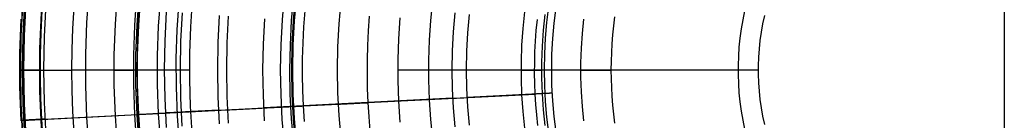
# Model space of a CAD drawing. Header units: millimetres. Extents: x -134 to 66, y -100 to 100.
# Tile 1 of 2: x -134 to -34, y -5 to 5. Entities that reach past the tile are written whole.
import ezdxf

# ---------------------------------------------------------------- set-up
doc = ezdxf.new("R2010")
doc.units = ezdxf.units.MM
doc.header["$MEASUREMENT"] = 0
doc.layers.add('Predefinito', color=5, linetype='Continuous')

# ---------------------------------------------------------------- blocks, each defined once
blk = doc.blocks.new('(#1865) corpo D20')
at = {"layer": 'Predefinito', "color": 9}
for points in [[(-100, 36), (-99.99883404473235, 36.06828222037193), (-99.99533753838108, 36.13648482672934), (-99.98951455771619, 36.20452829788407), (-99.98137189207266, 36.27233329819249), (-99.97091903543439, 36.33982077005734), (-99.95816817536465, 36.40691202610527), (-99.94313417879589, 36.47352884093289), (-99.9258345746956, 36.53959354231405), (-99.90628953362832, 36.60502910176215), (-99.88452184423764, 36.66975922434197), (-99.86055688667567, 36.73370843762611), (-99.8344226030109, 36.79680217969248), (-99.80614946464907, 36.85896688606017), (-99.77577043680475, 36.9201300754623), (-99.7433209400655, 36.98022043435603), (-99.70883880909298, 37.03916790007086), (-99.67236424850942, 37.09690374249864), (-99.63393978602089, 37.15336064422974), (-99.59361022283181, 37.20847277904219), (-99.55142258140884, 37.2621758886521), (-99.50742605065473, 37.31440735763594), (-99.46167192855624, 37.36510628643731), (-99.41421356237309, 37.41421356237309), (-99.36510628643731, 37.46167192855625), (-99.31440735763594, 37.50742605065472), (-99.26217588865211, 37.55142258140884), (-99.20847277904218, 37.59361022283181), (-99.15336064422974, 37.63393978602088), (-99.09690374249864, 37.67236424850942), (-99.03916790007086, 37.70883880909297), (-98.98022043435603, 37.7433209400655), (-98.92013007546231, 37.77577043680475), (-98.85896688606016, 37.80614946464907), (-98.79680217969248, 37.83442260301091), (-98.73370843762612, 37.86055688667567), (-98.66975922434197, 37.88452184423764), (-98.60502910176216, 37.90628953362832), (-98.53959354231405, 37.9258345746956), (-98.4735288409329, 37.94313417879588), (-98.40691202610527, 37.95816817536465), (-98.33982077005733, 37.97091903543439), (-98.27233329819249, 37.98137189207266), (-98.20452829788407, 37.98951455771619), (-98.13648482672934, 37.99533753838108), (-98.06828222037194, 37.99883404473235), (-98, 38)], [(-90.43668127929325, 38), (-90.36765752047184, 37.99880857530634), (-90.29871599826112, 37.99523572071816), (-90.2299388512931, 37.98928569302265), (-90.16140802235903, 37.98096558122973), (-90.09320516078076, 37.97028529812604), (-90.02541152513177, 37.9572575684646), (-89.95810788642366, 37.94189791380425), (-89.89137443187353, 37.92422463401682), (-89.82529066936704, 37.90425878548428), (-89.75993533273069, 37.88202415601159), (-89.69538628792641, 37.85754723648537), (-89.63172044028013, 37.83085718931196), (-89.56901364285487, 37.80198581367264), (-89.50734060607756, 37.77096750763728), (-89.44677480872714, 37.73783922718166), (-89.38738841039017, 37.70264044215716), (-89.32925216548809, 37.66541308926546), (-89.27243533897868, 37.62620152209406), (-89.21700562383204, 37.58505245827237), (-89.16302906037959, 37.54201492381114), (-89.11056995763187, 37.4971401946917), (-89.05969081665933, 37.45048173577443), (-89.0104522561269, 37.40209513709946), (-88.96291294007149, 37.35203804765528), (-88.91712950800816, 37.30037010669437), (-88.87315650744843, 37.24715287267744), (-88.83104632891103, 37.19244974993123), (-88.79084914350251, 37.13632591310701), (-88.75261284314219, 37.07884822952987), (-88.71638298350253, 37.02008517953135), (-88.68220272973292, 36.96010677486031), (-88.65011280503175, 36.89898447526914), (-88.62015144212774, 36.83679110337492), (-88.5923543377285, 36.77360075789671), (-88.56675460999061, 36.70948872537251), (-88.54338275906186, 36.64453139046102), (-88.52226663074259, 36.5788061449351), (-88.5034313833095, 36.51239129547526), (-88.48689945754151, 36.44536597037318), (-88.4726905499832, 36.37781002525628), (-88.4608215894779, 36.30980394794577), (-88.45130671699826, 36.2414287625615), (-88.4441572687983, 36.17276593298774), (-88.43938176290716, 36.1038972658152), (-88.43698588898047, 36.03490481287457)], [(-100, 36), (-100, 1.999999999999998)], [(-88.03430086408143, 12.96509518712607), (-88.43698588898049, 36.03490481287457)], [(-43.04022431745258, 16.51056516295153), (-42.7399654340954, 16.60293685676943), (-42.43695324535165, 16.68583161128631), (-42.13148678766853, 16.75916761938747), (-41.82386751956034, 16.82287250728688), (-41.51439902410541, 16.87688340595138), (-41.20338670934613, 16.92114701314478), (-40.89113750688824, 16.9556196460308), (-40.57795956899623, 16.98026728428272), (-40.26416196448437, 16.99506560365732), (-39.95005437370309, 17)], [(-43.04022431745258, 16.51056516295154), (-58.49367445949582, 11.48943483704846)], [(-86.03460547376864, 11), (-86.10362923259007, 11.00119142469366), (-86.1725707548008, 11.00476427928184), (-86.24134790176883, 11.01071430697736), (-86.30987873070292, 11.01903441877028), (-86.3780815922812, 11.02971470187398), (-86.4458752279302, 11.04274243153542), (-86.51317886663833, 11.05810208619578), (-86.57991232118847, 11.07577536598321), (-86.64599608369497, 11.09574121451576), (-86.71135142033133, 11.11797584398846), (-86.77590046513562, 11.14245276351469), (-86.83956631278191, 11.16914281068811), (-86.90227311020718, 11.19801418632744), (-86.9639461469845, 11.22903249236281), (-87.02451194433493, 11.26216077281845), (-87.08389834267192, 11.29735955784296), (-87.142034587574, 11.33458691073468), (-87.19885141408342, 11.37379847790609), (-87.25428112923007, 11.4149475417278), (-87.30825769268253, 11.45798507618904), (-87.36071679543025, 11.5028598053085), (-87.41159593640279, 11.54951826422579), (-87.46083449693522, 11.59790486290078), (-87.50837381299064, 11.64796195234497), (-87.55415724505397, 11.6996298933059), (-87.59813024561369, 11.75284712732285), (-87.64024042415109, 11.80755025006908), (-87.6804376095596, 11.86367408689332), (-87.71867390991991, 11.92115177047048), (-87.75490376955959, 11.97991482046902), (-87.78908402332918, 12.03989322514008), (-87.82117394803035, 12.10101552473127), (-87.85113531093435, 12.1632088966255), (-87.87893241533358, 12.22639924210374), (-87.90453214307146, 12.29051127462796), (-87.92790399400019, 12.35546860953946), (-87.94902012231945, 12.4211938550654), (-87.96785536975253, 12.48760870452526), (-87.9843872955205, 12.55463402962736), (-87.9985962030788, 12.62218997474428), (-88.01046516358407, 12.6901960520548), (-88.0199800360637, 12.7585712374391), (-88.02712948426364, 12.82723406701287), (-88.03190499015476, 12.89610273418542), (-88.03430086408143, 12.96509518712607)], [(-58.49367445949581, 11.48943483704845), (-58.79393334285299, 11.39706314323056), (-59.09694553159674, 11.31416838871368), (-59.40241198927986, 11.24083238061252), (-59.71003125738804, 11.17712749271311), (-60.01949975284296, 11.12311659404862), (-60.33051206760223, 11.07885298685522), (-60.64276127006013, 11.0443803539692), (-60.95593920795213, 11.01973271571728), (-61.26973681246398, 11.00493439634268), (-61.58384440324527, 11)], [(-24.96221876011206, 11), (-25.15258636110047, 10.99697925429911), (-25.34276227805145, 10.98792005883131), (-25.53255501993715, 10.97283153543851), (-25.72177348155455, 10.95172887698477), (-25.91022713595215, 10.92463333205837), (-26.09772622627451, 10.89157218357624), (-26.28408195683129, 10.85257872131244), (-26.46910668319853, 10.80769220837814), (-26.65261410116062, 10.75695784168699), (-26.83441943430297, 10.70042670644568), (-27.01433962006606, 10.63815572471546)], [(-27.01433962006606, 10.63815572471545), (-47.00584102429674, 3.361844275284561)], [(-82.73785295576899, 3), (-82.91072272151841, 2.997010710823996), (-83.08338578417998, 2.988046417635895), (-83.25563568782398, 2.973117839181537), (-83.42726647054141, 2.952242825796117), (-83.59807291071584, 2.925446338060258), (-83.76785077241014, 2.89276041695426), (-83.93639704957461, 2.854224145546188), (-84.10351020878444, 2.809883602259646)], [(-49.05796188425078, 3.000000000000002), (-48.86759428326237, 3.003020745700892), (-48.67741836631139, 3.012079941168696), (-48.48762562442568, 3.027168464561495), (-48.29840716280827, 3.048271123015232), (-48.10995350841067, 3.075366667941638), (-47.92245441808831, 3.108427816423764), (-47.73609868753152, 3.147421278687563), (-47.55107396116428, 3.19230779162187), (-47.36756654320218, 3.243042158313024), (-47.18576121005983, 3.299573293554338), (-47.00584102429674, 3.361844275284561)], [(-98, 1.8e-15), (-98.06828222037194, 0.0011659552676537), (-98.13648482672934, 0.0046624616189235), (-98.20452829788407, 0.0104854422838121), (-98.27233329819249, 0.0186281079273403), (-98.33982077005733, 0.029080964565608), (-98.40691202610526, 0.0418318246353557), (-98.4735288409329, 0.0568658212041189), (-98.53959354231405, 0.0741654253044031), (-98.60502910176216, 0.0937104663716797), (-98.66975922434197, 0.1154781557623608), (-98.7337084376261, 0.1394431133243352), (-98.79680217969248, 0.1655773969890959), (-98.85896688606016, 0.1938505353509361), (-98.92013007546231, 0.2242295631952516), (-98.98022043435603, 0.2566790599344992), (-99.03916790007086, 0.2911611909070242), (-99.09690374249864, 0.3276357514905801), (-99.15336064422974, 0.3660602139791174), (-99.20847277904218, 0.406389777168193), (-99.26217588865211, 0.4485774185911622), (-99.31440735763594, 0.492573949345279), (-99.36510628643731, 0.5383280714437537), (-99.41421356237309, 0.5857864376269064), (-99.46167192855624, 0.6348937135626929), (-99.50742605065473, 0.6855926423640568), (-99.55142258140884, 0.7378241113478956), (-99.59361022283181, 0.7915272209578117), (-99.63393978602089, 0.8466393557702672), (-99.67236424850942, 0.9030962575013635), (-99.70883880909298, 0.9608320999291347), (-99.7433209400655, 1.019779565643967), (-99.77577043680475, 1.079869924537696), (-99.80614946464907, 1.141033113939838), (-99.8344226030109, 1.203197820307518), (-99.86055688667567, 1.266291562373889), (-99.88452184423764, 1.330240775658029), (-99.90628953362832, 1.394970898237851), (-99.9258345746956, 1.460406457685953), (-99.94313417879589, 1.526471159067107), (-99.95816817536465, 1.593087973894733), (-99.97091903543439, 1.660179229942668), (-99.98137189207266, 1.727666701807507), (-99.98951455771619, 1.795471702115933), (-99.99533753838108, 1.863515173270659), (-99.99883404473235, 1.931717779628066), (-100, 2.000000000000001)], [(-84.10351020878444, 2.809883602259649), (-93.33040465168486, 0.1901163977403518)], [(-98, 0), (-94.69606190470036, 0)], [(-93.33040465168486, 0.1901163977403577), (-93.49751781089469, 0.1457758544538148), (-93.66606408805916, 0.1072395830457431), (-93.83584194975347, 0.0745536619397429), (-94.0066483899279, 0.047757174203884), (-94.17827917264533, 0.0268821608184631), (-94.35052907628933, 0.0119535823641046), (-94.52319213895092, 0.0029892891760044), (-94.69606190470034, 0)]]:
    blk.add_lwpolyline(points, dxfattribs=at)
at = {"layer": 'Predefinito', "color": 9, "extrusion": (0, 1, 0)}
for points in [[(97.77888092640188, -6.57954746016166), (97.90256905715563, -4.368863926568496), (97.97585668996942, -2.175202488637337), (98, -1.81e-14), (97.97585668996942, 2.175202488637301), (97.90256905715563, 4.368863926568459), (97.77888092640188, 6.579547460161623)], [(90.10005966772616, -7.79567628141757), (90.31544934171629, -4.681124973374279), (90.42320838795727, -1.560995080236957), (90.42320838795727, 1.560995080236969), (90.31544934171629, 4.681124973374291), (90.10005966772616, 7.795676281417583)], [(99.86594826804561, -5.176135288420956), (99.98510240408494, -1.726064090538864), (99.98510240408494, 1.726064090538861), (99.86594826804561, 5.176135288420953)], [(88.10780750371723, 7.623301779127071), (88.31843457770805, 4.577618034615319), (88.42381090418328, 1.526479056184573), (88.42381090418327, -1.526479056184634), (88.31843457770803, -4.577618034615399), (88.10780750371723, -7.623301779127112)], [(87.90721442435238, -7.605945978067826), (88.11736196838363, -4.567196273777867), (88.22249838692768, -1.523003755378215), (88.22249838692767, 1.523003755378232), (88.11736196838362, 4.567196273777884), (87.90721442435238, 7.605945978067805)], [(99.86594826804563, 5.176135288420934), (99.98510240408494, 1.726064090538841), (99.98510240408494, -1.726064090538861), (99.86594826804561, -5.176135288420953)], [(39.58054052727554, -5.421038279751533), (39.69547822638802, -4.502871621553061), (39.78845275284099, -3.589689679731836), (39.85991438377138, -2.682176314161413), (39.91033629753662, -1.780983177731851), (39.94021226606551, -0.8867291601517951), (39.95005437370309, -7.5e-15), (39.94021226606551, 0.88672916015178), (39.91033629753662, 1.780983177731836), (39.85991438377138, 2.682176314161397), (39.78845275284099, 3.589689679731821), (39.69547822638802, 4.502871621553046), (39.58054052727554, 5.421038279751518)], [(42.72641262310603, -5.187925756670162), (42.88002085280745, -3.710083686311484), (42.98252815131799, -2.227820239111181), (43.03381235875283, -0.7429018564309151), (43.03381235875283, 0.7429018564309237), (42.98252815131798, 2.227820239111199), (42.88002085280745, 3.710083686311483), (42.72641262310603, 5.18792575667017)], [(87.70662134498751, 7.588590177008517), (87.9162893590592, 4.556774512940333), (88.02118586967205, 1.519528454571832), (88.02118586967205, -1.519528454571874), (87.91628935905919, -4.556774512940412), (87.70662134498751, -7.588590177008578)], [(85.71436918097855, -7.416215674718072), (85.91927459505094, -4.453267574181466), (86.02178838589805, -1.485012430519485), (86.02178838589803, 1.485012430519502), (85.91927459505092, 4.453267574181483), (85.71436918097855, 7.41621567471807)], [(61.35461824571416, 5.308550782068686), (61.50129019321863, 3.187663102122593), (61.57466989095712, 1.062976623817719), (61.57466989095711, -1.062976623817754), (61.50129019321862, -3.187663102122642), (61.35461824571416, -5.308550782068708)], [(58.06718971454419, -7.050633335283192), (58.27595047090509, -5.042176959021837), (58.41526267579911, -3.027711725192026), (58.48496030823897, -1.00963831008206), (58.48496030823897, 1.009638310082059), (58.41526267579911, 3.027711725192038), (58.27595047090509, 5.042176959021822), (58.06718971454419, 7.050633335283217)], [(24.336363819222, 5.554616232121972), (24.51358667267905, 4.711309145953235), (24.66159622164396, 3.862387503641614), (24.78021608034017, 3.008862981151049), (24.8693048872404, 2.151752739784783), (24.92875647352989, 1.292078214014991), (24.95849998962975, 0.4308638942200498), (24.95849998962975, -0.4308638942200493), (24.92875647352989, -1.292078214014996), (24.8693048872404, -2.151752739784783), (24.78021608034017, -3.00886298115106), (24.66159622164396, -3.86238750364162), (24.51358667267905, -4.711309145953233), (24.336363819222, -5.554616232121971)], [(26.33703372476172, 6.011256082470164), (26.52882590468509, 5.098621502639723), (26.68900318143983, 4.179910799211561), (26.81737466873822, 3.256218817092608), (26.91378738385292, 2.328646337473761), (26.97812642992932, 1.398298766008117), (27.01031513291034, 0.4662848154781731), (27.01031513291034, -0.4662848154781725), (26.97812642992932, -1.398298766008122), (26.91378738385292, -2.32864633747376), (26.81737466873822, -3.256218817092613), (26.68900318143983, -4.179910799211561), (26.52882590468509, -5.098621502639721), (26.33703372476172, -6.011256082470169)], [(48.70027410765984, 5.913283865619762), (48.8753593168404, 4.228814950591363), (48.99219883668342, 2.539306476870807), (49.05065342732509, 0.8467718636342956), (49.05065342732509, -0.8467718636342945), (48.99219883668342, -2.539306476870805), (48.8753593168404, -4.228814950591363), (48.70027410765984, -5.913283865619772)], [(46.66311551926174, -5.665928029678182), (46.83087682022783, -4.051921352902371), (46.94282888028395, -2.433085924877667), (46.99883828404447, -0.81135094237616), (46.99883828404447, 0.8113509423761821), (46.94282888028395, 2.433085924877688), (46.83087682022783, 4.051921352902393), (46.66311551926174, 5.665928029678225)], [(99.86594826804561, -5.176135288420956), (99.98510240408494, -1.726064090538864), (99.98510240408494, 1.726064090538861), (99.86594826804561, 5.176135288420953)], [(83.76266865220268, 7.564110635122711), (83.97458821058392, 4.654993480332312), (84.08550329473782, 1.740277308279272), (84.09528049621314, -1.176532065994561), (84.0039080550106, -4.091926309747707), (83.81149587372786, -7.002398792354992)], [(82.49028201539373, 6.395755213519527), (82.65517298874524, 3.697930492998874), (82.73187325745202, 0.9947155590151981), (82.72018924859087, -1.709562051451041), (82.62021043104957, -4.410571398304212), (82.43230846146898, -7.104001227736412)], [(97.63522635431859, -8.4476372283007), (97.86862930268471, -5.072612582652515), (97.98540035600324, -1.691542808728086), (97.98540035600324, 1.691542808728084), (97.8686293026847, 5.072612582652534), (97.63522635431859, 8.447637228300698)], [(94.48239756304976, 6.357726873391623), (94.60191571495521, 4.22157355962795), (94.67273255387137, 2.101868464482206), (94.69606190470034, -1.74e-14), (94.67273255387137, -2.10186846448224), (94.60191571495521, -4.221573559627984), (94.48239756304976, -6.357726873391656)], [(92.98301208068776, -8.04511633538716), (93.20529362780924, -4.830908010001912), (93.31650066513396, -1.610942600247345), (93.31650066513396, 1.610942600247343), (93.20529362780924, 4.830908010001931), (92.98301208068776, 8.04511633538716)]]:
    blk.add_lwpolyline(points, dxfattribs=at)
at = {"layer": 'Predefinito', "color": 9, "extrusion": (1, 0, 0)}
blk.add_lwpolyline([(17, -39.95005437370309), (17, 39.9500543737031)], dxfattribs=at)
blk = doc.blocks.new('(#44) Coperchio D20')
at = {"layer": 'Predefinito', "color": 9}
for points in [[(-99.92893937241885, 21), (-99.9277734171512, 21.06828222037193), (-99.92427691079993, 21.13648482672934), (-99.91845393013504, 21.20452829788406), (-99.91031126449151, 21.27233329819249), (-99.89985840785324, 21.33982077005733), (-99.8871075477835, 21.40691202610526), (-99.87207355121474, 21.47352884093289), (-99.85477394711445, 21.53959354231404), (-99.83522890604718, 21.60502910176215), (-99.81346121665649, 21.66975922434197), (-99.78949625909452, 21.73370843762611), (-99.76336197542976, 21.79680217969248), (-99.73508883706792, 21.85896688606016), (-99.7047098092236, 21.9201300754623), (-99.67226031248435, 21.98022043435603), (-99.63777818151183, 22.03916790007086), (-99.60130362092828, 22.09690374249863), (-99.56287915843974, 22.15336064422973), (-99.52254959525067, 22.20847277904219), (-99.4803619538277, 22.2621758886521), (-99.43636542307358, 22.31440735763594), (-99.3906113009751, 22.3651062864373), (-99.34315293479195, 22.41421356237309), (-99.29404565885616, 22.46167192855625), (-99.2433467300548, 22.50742605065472), (-99.19111526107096, 22.55142258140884), (-99.13741215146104, 22.59361022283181), (-99.08230001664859, 22.63393978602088), (-99.02584311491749, 22.67236424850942), (-98.96810727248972, 22.70883880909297), (-98.90915980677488, 22.7433209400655), (-98.84906944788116, 22.77577043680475), (-98.78790625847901, 22.80614946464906), (-98.72574155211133, 22.8344226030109), (-98.66264781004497, 22.86055688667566), (-98.59869859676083, 22.88452184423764), (-98.53396847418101, 22.90628953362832), (-98.4685329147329, 22.9258345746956), (-98.40246821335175, 22.94313417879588), (-98.33585139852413, 22.95816817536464), (-98.26876014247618, 22.97091903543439), (-98.20127267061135, 22.98137189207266), (-98.13346767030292, 22.98951455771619), (-98.0654241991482, 22.99533753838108), (-97.9972215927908, 22.99883404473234), (-97.92893937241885, 23)], [(-97.92893937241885, 23), (-79.00721770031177, 23)], [(-79.00721770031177, 23), (-78.77728627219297, 22.99622266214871), (-78.5476029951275, 22.98489472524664), (-78.31841575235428, 22.96602841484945), (-78.0899718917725, 22.93964409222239), (-77.86251795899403, 22.90577023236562), (-77.63629943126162, 22.86444339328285), (-77.41156045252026, 22.81570817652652), (-77.18854356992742, 22.75961717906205), (-76.96748947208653, 22.6962309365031), (-76.74863672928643, 22.62561785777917), (-76.53222153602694, 22.54785415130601), (-76.31847745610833, 22.46302374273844), (-76.1076351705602, 22.37121818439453), (-75.89992222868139, 22.2725365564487), (-75.69556280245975, 22.16708536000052), (-75.49477744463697, 22.05497840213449), (-75.29778285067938, 21.93633667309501)], [(-99.92772102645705, 20.930201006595), (-99.92863476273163, 20.96509518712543), (-99.92893937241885, 21)], [(-56.10656171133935, 9.944330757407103), (-75.29778285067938, 21.93633667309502)], [(-99.57851333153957, 10.93020100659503), (-99.92772102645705, 20.930201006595)], [(-97.57973167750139, 9), (-97.6479801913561, 9.001164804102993), (-97.71614920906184, 9.004657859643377), (-97.78415932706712, 9.010475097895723), (-97.8519313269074, 9.01860974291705), (-97.91938626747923, 9.029052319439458), (-97.98644557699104, 9.04179066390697), (-98.053031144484, 9.056809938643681), (-98.11906541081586, 9.074092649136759), (-98.18447145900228, 9.093618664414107), (-98.24917310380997, 9.115365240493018), (-98.31309498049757, 9.139307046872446), (-98.37616263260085, 9.16541619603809), (-98.43830259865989, 9.193662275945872), (-98.49944249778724, 9.224012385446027), (-98.55951111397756, 9.256431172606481), (-98.61843847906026, 9.290880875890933), (-98.67615595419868, 9.327321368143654), (-98.73259630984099, 9.365710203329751), (-98.78769380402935, 9.406002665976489), (-98.84138425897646, 9.44815182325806), (-98.89360513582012, 9.492108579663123), (-98.94429560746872, 9.537821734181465), (-98.9933966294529, 9.585238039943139), (-99.04085100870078, 9.634302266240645), (-99.08660347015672, 9.684957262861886), (-99.13060072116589, 9.737144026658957), (-99.1727915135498, 9.790801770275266), (-99.21312670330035, 9.845867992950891), (-99.25155930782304, 9.902278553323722), (-99.28804456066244, 9.959967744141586), (-99.32253996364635, 10.01886836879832), (-99.3550053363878, 10.07891181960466), (-99.38540286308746, 10.14002815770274), (-99.41369713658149, 10.20214619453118), (-99.43985519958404, 10.26519357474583), (-99.46384658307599, 10.32909686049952), (-99.48564334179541, 10.3937816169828), (-99.50522008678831, 10.45917249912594), (-99.52255401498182, 10.52519333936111), (-99.53762493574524, 10.59176723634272), (-99.55041529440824, 10.65881664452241), (-99.56091019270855, 10.72626346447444), (-99.56909740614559, 10.79402913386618), (-99.57496739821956, 10.8620347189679), (-99.57851333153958, 10.93020100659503)], [(-97.57973167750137, 9), (-88.10062261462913, 9)], [(-88.10062261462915, 9), (-87.99883128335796, 8.998272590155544), (-87.89715717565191, 8.993092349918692), (-87.79571738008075, 8.9844652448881), (-87.69462871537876, 8.972401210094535), (-87.59400759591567, 8.956914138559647), (-87.49396989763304, 8.938021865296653), (-87.39463082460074, 8.915746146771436), (-87.29610477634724, 8.89011263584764), (-87.19850521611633, 8.86115085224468), (-87.10194454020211, 8.828894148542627), (-87.00653394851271, 8.793379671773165), (-86.91238331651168, 8.754648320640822), (-86.81960106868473, 8.712744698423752), (-86.7282940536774, 8.667717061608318), (-86.63856742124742, 8.619617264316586), (-86.55052450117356, 8.5685006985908), (-86.4642666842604, 8.51442623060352), (-86.379893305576, 8.457456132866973), (-86.29750153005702, 8.397656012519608), (-86.21718624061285, 8.33509473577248), (-86.13903992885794, 8.269844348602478), (-86.06315258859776, 8.201979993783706), (-85.98961161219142, 8.131579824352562), (-85.91850168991, 8.0587249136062), (-85.84990471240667, 7.983499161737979), (-85.78389967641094, 7.905989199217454), (-85.72056259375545, 7.82628428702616), (-85.65996640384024, 7.744476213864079), (-85.60218088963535, 7.660659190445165), (-85.54727259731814, 7.57492974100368), (-85.49530475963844, 7.487386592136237), (-85.44633722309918, 7.398130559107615), (-85.40042637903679, 7.307264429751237), (-85.3576250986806, 7.214892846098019), (-85.31798267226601, 7.12112218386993), (-85.28154475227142, 7.026060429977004)], [(-56.10656171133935, 9.944330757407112), (-55.7217971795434, 9.695653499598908), (-55.34480633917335, 9.435342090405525), (-54.97594085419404, 9.163639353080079), (-54.6155448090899, 8.880798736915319)], [(-46.74135921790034, 2.504408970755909), (-54.6155448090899, 8.880798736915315)], [(-83.68220822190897, 2.631919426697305), (-85.28154475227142, 7.026060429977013)], [(-79.92343773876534, 0), (-80.05915951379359, 0.0023032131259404), (-80.19472499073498, 0.0092102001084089), (-80.32997805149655, 0.0207130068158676), (-80.46476293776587, 0.0367983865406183), (-80.5989244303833, 0.0574478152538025), (-80.73230802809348, 0.0826375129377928), (-80.86476012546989, 0.1123384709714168), (-80.99612818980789, 0.1465164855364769), (-81.12626093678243, 0.1851321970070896), (-81.25500850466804, 0.228141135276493), (-81.38222262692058, 0.2754937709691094), (-81.50775680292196, 0.3271355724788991), (-81.63146646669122, 0.3830070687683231), (-81.75320915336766, 0.4430439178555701), (-81.8728446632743, 0.5071769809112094), (-81.99023522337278, 0.5753324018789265), (-82.10524564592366, 0.6474316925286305), (-82.21774348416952, 0.7233918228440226), (-82.3275991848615, 0.8031253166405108), (-82.43468623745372, 0.8865403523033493), (-82.5388813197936, 0.9735408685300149), (-82.6400644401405, 1.064026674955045), (-82.73811907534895, 1.157893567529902), (-82.83293230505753, 1.255033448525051), (-82.92439494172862, 1.35533445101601), (-83.0124016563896, 1.458681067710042), (-83.09685109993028, 1.564954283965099), (-83.1776460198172, 1.674031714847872), (-83.2546933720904, 1.785787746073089), (-83.32790442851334, 1.900093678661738), (-83.39719487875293, 2.016817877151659), (-83.46248492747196, 2.135825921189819), (-83.52369938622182, 2.256980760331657), (-83.58076776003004, 2.380142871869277), (-83.63362432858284, 2.505170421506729), (-83.68220822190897, 2.631919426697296)], [(-46, 0.9501170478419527), (-46.00117194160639, 1.018574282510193), (-46.00468639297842, 1.086951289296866), (-46.01053923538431, 1.155167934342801), (-46.01872360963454, 1.223144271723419), (-46.02922992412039, 1.290800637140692), (-46.04204586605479, 1.358057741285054), (-46.05715641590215, 1.424836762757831), (-46.07454386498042, 1.491059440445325), (-46.09418783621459, 1.556648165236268), (-46.11606530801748, 1.621526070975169), (-46.1401506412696, 1.685617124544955), (-46.16641560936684, 1.748846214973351), (-46.19482943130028, 1.811139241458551), (-46.22535880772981, 1.872423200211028), (-46.25796796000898, 1.932626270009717), (-46.29261867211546, 1.991677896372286), (-46.32927033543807, 2.049508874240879), (-46.3678799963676, 2.106051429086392), (-46.408402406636, 2.161239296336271), (-46.4507900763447, 2.215007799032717), (-46.49499332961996, 2.267293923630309), (-46.54096036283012, 2.31803639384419), (-46.58863730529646, 2.36717574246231), (-46.63796828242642, 2.414654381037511), (-46.68889548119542, 2.460416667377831), (-46.74135921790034, 2.504408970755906)], [(-79.92343773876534, 0), (-73.53405192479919, 0)], [(-73.53405192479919, 0), (-73.50002457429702, -0.0005790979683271), (-73.46603663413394, -0.0023157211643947), (-73.43212746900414, -0.0052078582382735), (-73.39833635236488, -0.0092521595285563), (-73.36470242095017, -0.0144439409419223), (-73.33126462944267, -0.0207771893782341), (-73.29806170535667, -0.0282445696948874), (-73.26513210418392, -0.0368374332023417), (-73.23251396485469, -0.0465458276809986), (-73.20024506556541, -0.0573585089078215), (-73.16836278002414, -0.0692629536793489), (-73.1369040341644, -0.0822453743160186), (-73.10590526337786, -0.096290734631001), (-73.07540237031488, -0.1113827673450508), (-73.04543068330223, -0.1275039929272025), (-73.01602491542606, -0.1446357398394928), (-72.98721912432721, -0.1627581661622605), (-72.9590466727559, -0.181850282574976), (-72.93154018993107, -0.2018899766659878), (-72.90473153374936, -0.2228540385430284), (-72.8786517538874, -0.2447181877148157), (-72.85333105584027, -0.2674571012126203), (-72.82879876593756, -0.2910444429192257), (-72.80508329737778, -0.3154528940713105), (-72.78221211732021, -0.34065418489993), (-72.76021171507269, -0.3666191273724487), (-72.73910757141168, -0.3933176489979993), (-72.71892412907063, -0.4207188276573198), (-72.69968476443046, -0.4487909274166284), (-72.6814117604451, -0.4775014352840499), (-72.66412628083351, -0.5068170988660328), (-72.64784834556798, -0.5367039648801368), (-72.63259680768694, -0.5671274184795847), (-72.61838933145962, -0.5980522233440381), (-72.60524237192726, -0.6294425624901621), (-72.59317115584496, -0.6612620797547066), (-72.58218966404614, -0.6934739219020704), (-72.57231061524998, -0.7260407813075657), (-72.56354545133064, -0.7589249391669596), (-72.55590432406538, -0.7920883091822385)], [(-64.72426789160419, 0), (-47.70227664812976, 0)], [(-46, 0.9501170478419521), (-46.03660469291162, 0.8929602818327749), (-46.07512773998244, 0.8370784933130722), (-46.11552477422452, 0.7825360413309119), (-46.15774927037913, 0.7293957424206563), (-46.20175259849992, 0.6777187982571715), (-46.24748407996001, 0.6275647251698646), (-46.29489104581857, 0.5789912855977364), (-46.34391889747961, 0.5320544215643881), (-46.39451116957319, 0.4868081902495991), (-46.44660959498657, 0.4433047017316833), (-46.50015417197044, 0.4015940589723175), (-46.55508323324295, 0.3617243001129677), (-46.61133351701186, 0.3237413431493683), (-46.66884023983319, 0.2876889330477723), (-46.72753717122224, 0.2536085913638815), (-46.7873567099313, 0.2215395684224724), (-46.84822996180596, 0.1915187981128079), (-46.91008681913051, 0.1635808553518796), (-46.97285604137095, 0.13775791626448), (-47.03646533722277, 0.1140797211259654), (-47.10084144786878, 0.0925735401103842), (-47.16591023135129, 0.0732641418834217), (-47.23159674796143, 0.0561737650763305), (-47.29782534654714, 0.0413220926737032), (-47.36451975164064, 0.0287262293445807), (-47.43160315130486, 0.0184006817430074), (-47.49899828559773, 0.0103573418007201), (-47.56662753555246, 0.0046054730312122), (-47.63441301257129, 0.0011516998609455), (-47.70227664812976, 0)], [(-72.25496177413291, -2.207911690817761), (-72.5559043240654, -0.7920883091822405)], [(-67.72426789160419, -3), (-67.62184456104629, -2.998251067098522), (-67.51954065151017, -2.993006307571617), (-67.41747544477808, -2.984271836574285), (-67.31576794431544, -2.972057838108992), (-67.21453673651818, -2.956378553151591), (-67.11389985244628, -2.937252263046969), (-67.01397463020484, -2.914701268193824), (-66.91487757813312, -2.888751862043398), (-66.81672423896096, -2.859434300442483), (-66.71962905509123, -2.826782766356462), (-66.62370523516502, -2.7908353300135), (-66.52906462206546, -2.751633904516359), (-66.43581756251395, -2.709224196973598), (-66.34407277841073, -2.663655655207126), (-66.25393724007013, -2.614981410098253), (-66.16551604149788, -2.563258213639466), (-66.07891227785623, -2.508546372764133), (-65.99422692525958, -2.450909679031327), (-65.9115587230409, -2.390415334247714), (-65.83100405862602, -2.327133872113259), (-65.75265685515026, -2.261139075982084), (-65.67660846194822, -2.192507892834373), (-65.60294754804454, -2.121320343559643), (-65.53175999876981, -2.047659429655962), (-65.4631288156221, -1.971611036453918), (-65.39713401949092, -1.893263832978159), (-65.33385255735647, -1.812709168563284), (-65.27335821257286, -1.730040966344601), (-65.21572151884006, -1.645355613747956), (-65.16100967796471, -1.5587518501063), (-65.10928648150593, -1.470330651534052), (-65.06061223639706, -1.380195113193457), (-65.01504369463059, -1.288450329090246), (-64.97263398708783, -1.195203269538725), (-64.93343256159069, -1.10056265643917), (-64.89748512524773, -1.004638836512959), (-64.8648335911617, -0.9075436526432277), (-64.8355160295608, -0.8093903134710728), (-64.80956662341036, -0.7102932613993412), (-64.78701562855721, -0.610368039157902), (-64.76788933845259, -0.5097311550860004), (-64.75221005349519, -0.40849994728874), (-64.7399960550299, -0.306792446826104), (-64.73126158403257, -0.2047272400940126), (-64.72601682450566, -0.1024233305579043), (-64.72426789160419, -4e-16)], [(-72.2549617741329, -2.207911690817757), (-72.24732064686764, -2.241075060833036), (-72.2385554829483, -2.27395921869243), (-72.22867643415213, -2.306526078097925), (-72.21769494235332, -2.338737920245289), (-72.20562372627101, -2.370557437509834), (-72.19247676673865, -2.401947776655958), (-72.17826929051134, -2.432872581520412), (-72.16301775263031, -2.46329603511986), (-72.14673981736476, -2.493182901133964), (-72.12945433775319, -2.522498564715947), (-72.11118133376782, -2.551209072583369), (-72.09194196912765, -2.579281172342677), (-72.0717585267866, -2.606682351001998), (-72.05065438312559, -2.633380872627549), (-72.02865398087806, -2.659345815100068), (-72.0057828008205, -2.684547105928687), (-71.98206733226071, -2.708955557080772), (-71.957535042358, -2.732542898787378), (-71.93221434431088, -2.755281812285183), (-71.90613456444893, -2.77714596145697), (-71.8793259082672, -2.798110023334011), (-71.85181942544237, -2.818149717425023), (-71.82364697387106, -2.837241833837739), (-71.79484118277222, -2.855364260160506), (-71.76543541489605, -2.872496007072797), (-71.7354637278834, -2.888617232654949), (-71.70496083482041, -2.903709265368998), (-71.67396206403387, -2.917754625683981), (-71.64250331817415, -2.930737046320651), (-71.61062103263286, -2.942641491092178), (-71.57835213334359, -2.953454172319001), (-71.54573399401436, -2.963162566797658), (-71.5128043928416, -2.971755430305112), (-71.4796014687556, -2.979222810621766), (-71.44616367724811, -2.985556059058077), (-71.4125297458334, -2.990747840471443), (-71.37873862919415, -2.994792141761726), (-71.34482946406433, -2.997684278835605), (-71.31084152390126, -2.999420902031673), (-71.27681417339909, -3)], [(-71.27681417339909, -3), (-67.72426789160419, -3)]]:
    blk.add_lwpolyline(points, dxfattribs=at)
at = {"layer": 'Predefinito', "color": 9, "extrusion": (0, 1, 0)}
for points in [[(97.30490087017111, -11.03781831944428), (97.53280786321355, -8.799349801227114), (97.7079806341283, -6.574776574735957), (97.83157907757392, -4.365696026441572), (97.90481356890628, -2.173625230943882), (97.92893937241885, -1.81e-14), (97.90481356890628, 2.173625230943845)], [(78.43116612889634, -9.523267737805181), (78.7131386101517, -6.81045217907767), (78.90130715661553, -4.089520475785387), (78.99544752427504, -1.363715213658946), (78.99544752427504, 1.363715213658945)], [(99.20034489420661, -12.0451026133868), (99.55698586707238, -8.613912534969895), (99.79498289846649, -5.172457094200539), (99.91405236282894, -1.724837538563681), (99.91405236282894, 1.724837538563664)], [(75.28656529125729, 1.299687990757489), (75.28656529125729, -1.299687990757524), (75.19684486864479, -3.897515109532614), (75.01751094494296, -6.490697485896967), (74.74877723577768, -9.076144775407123)], [(99.91283419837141, 1.724816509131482), (99.9128341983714, -1.724816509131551), (99.79376618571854, -5.172394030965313), (99.55577205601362, -8.613807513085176), (99.19913543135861, -12.04495575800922)], [(99.02580464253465, -12.02390958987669), (99.38181811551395, -8.598756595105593), (99.61939639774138, -5.163356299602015), (99.73825636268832, -1.721802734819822), (99.7382563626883, 1.721802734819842)], [(99.56367852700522, 1.718788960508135), (99.56367852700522, -1.718788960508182), (99.44502660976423, -5.154318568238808), (99.20786417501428, -8.583705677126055), (98.85247385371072, -12.00286342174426)], [(96.86826556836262, -11.7619369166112), (97.21652234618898, -8.411409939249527), (97.44892435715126, -5.050858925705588), (97.56519464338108, -1.684288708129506), (97.56519464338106, 1.684288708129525)], [(87.45826988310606, -10.61935657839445), (87.77269623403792, -7.594307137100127), (87.98252220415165, -4.56020741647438), (88.08749773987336, -1.520673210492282), (88.08749773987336, 1.520673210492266)], [(55.43086468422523, -8.681330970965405), (55.69748170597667, -6.762898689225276), (55.89772298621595, -4.836406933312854), (56.03134989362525, -2.904151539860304), (56.09820318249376, -0.9684352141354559), (56.09820318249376, 0.9684352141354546), (56.03134989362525, 2.904151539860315)], [(54.54233172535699, 2.826974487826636), (54.60740840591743, 0.9426993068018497), (54.60740840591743, -0.9426993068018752), (54.54233172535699, -2.826974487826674), (54.41225591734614, -4.707880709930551), (54.21733599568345, -6.583176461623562), (53.95780425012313, -8.450626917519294)], [(85.2688398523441, 1.472014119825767), (85.2688398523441, -1.472014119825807), (85.16722336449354, -4.41428813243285), (84.96411148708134, -7.351301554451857), (84.65974627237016, -10.2795542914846)], [(83.66974158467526, 1.444408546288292), (83.66974158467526, -1.44440854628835), (83.57003077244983, -4.33150430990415), (83.37072797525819, -7.213438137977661), (83.07207070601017, -10.08677557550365)], [(45.90130274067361, -8.821851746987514), (46.17844827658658, -7.23225941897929), (46.40056208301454, -5.634048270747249), (46.56737946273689, -4.029122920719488), (46.67870161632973, -2.419395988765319), (46.73439587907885, -0.8067858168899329), (46.73439587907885, 0.8067858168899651), (46.67870161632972, 2.419395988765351), (46.56737946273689, 4.029122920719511)], [(79.34070589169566, -9.63370585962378), (79.62594831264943, -6.889430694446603), (79.81629898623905, -4.136945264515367), (79.91153106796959, -1.379529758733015), (79.91153106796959, 1.379529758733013)], [(72.64847386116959, -11.3778749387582), (72.99790589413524, -8.863550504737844), (73.26034494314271, -6.338663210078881), (73.43547825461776, -3.806222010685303), (73.52309711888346, -1.269244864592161), (73.52309711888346, 1.269244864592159), (73.43547825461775, 3.806222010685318)], [(47.59464518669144, 3.202646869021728), (47.6548513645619, 2.12657913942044), (47.69052470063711, 1.058797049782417), (47.70227664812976, -8.8e-15), (47.69052470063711, -1.058797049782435), (47.6548513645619, -2.126579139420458), (47.59464518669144, -3.202646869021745), (47.50931657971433, -4.286261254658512), (47.39830054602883, -5.376644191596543), (47.2610594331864, -6.472979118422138), (47.09708570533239, -7.57441188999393)], [(45.17326756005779, -8.681929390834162), (45.44601732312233, -7.117549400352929), (45.66460820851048, -5.544687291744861), (45.82877971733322, -3.965217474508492), (45.93833620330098, -2.381022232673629), (45.99314710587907, -0.7939894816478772), (45.99314710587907, 0.7939894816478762), (45.93833620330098, 2.381022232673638), (45.82877971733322, 3.965217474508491)], [(72.45864187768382, 3.755591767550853), (72.54509523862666, 1.252361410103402), (72.54509523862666, -1.25236141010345), (72.4586418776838, -3.755591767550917), (72.28583818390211, -6.254346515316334), (72.02689009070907, -8.74564784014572), (71.68210619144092, -11.22652681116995)], [(64.12560755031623, -8.782784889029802), (64.31182152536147, -7.295235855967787), (64.46245231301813, -5.815762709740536), (64.57822942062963, -4.345473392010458), (64.65991945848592, -2.885423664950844), (64.70832240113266, -1.43661621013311), (64.72426789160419, 1.21e-14), (64.70832240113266, 1.436616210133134), (64.65991945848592, 2.885423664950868)], [(71.5334470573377, -11.20324449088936), (71.87751592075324, -8.727510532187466), (72.13592699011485, -6.241375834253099), (72.30837231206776, -3.747803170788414), (72.39464638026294, -1.249764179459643), (72.39464638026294, 1.249764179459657), (72.30837231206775, 3.747803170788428)], [(72.15810274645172, 3.740014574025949), (72.24419752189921, 1.247166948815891), (72.24419752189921, -1.247166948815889), (72.1581027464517, -3.740014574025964), (71.98601579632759, -6.228405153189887), (71.7281417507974, -8.709373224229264), (71.38478792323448, -11.17996217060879)], [(71.25925439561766, 1.582056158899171), (71.27681417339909, 1.32e-14), (71.25925439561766, -1.582056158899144), (71.20595124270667, -3.17753777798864), (71.1159910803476, -4.785399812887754), (70.98849294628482, -6.40453807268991), (70.82261262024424, -8.033789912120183), (70.61754674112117, -9.67193522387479)], [(67.63348233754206, 3.505499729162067), (67.71417860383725, 1.168964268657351), (67.71417860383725, -1.16896426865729), (67.63348233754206, -3.505499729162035), (67.4721859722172, -5.837857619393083), (67.23048172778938, -8.163258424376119), (66.90865764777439, -10.47893092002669)]]:
    blk.add_lwpolyline(points, dxfattribs=at)
blk = doc.blocks.new('(#2699) DS4000B__-BARBADOS-D20')
at = {"layer": 'Predefinito', "extrusion": (0.0513502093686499, 0, 0.9986807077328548), "rotation": -90}
blk.add_blockref('(#44) Coperchio D20', (11.77573156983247, 34.84876569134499, 15.0539371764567), dxfattribs=at)
at = {"layer": 'Predefinito'}
blk.add_blockref('(#1865) corpo D20', (-34.02976715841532, -17.33161479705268, 16.82356804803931), dxfattribs=at)

msp = doc.modelspace()

# ---------------------------------------------------------------- block references
at = {"layer": 'Predefinito', "extrusion": (0, -1, 0)}
msp.add_blockref('(#2699) DS4000B__-BARBADOS-D20', (0, 16.30859768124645, -17.00716875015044), dxfattribs=at)

doc.saveas('drawing.dxf')
